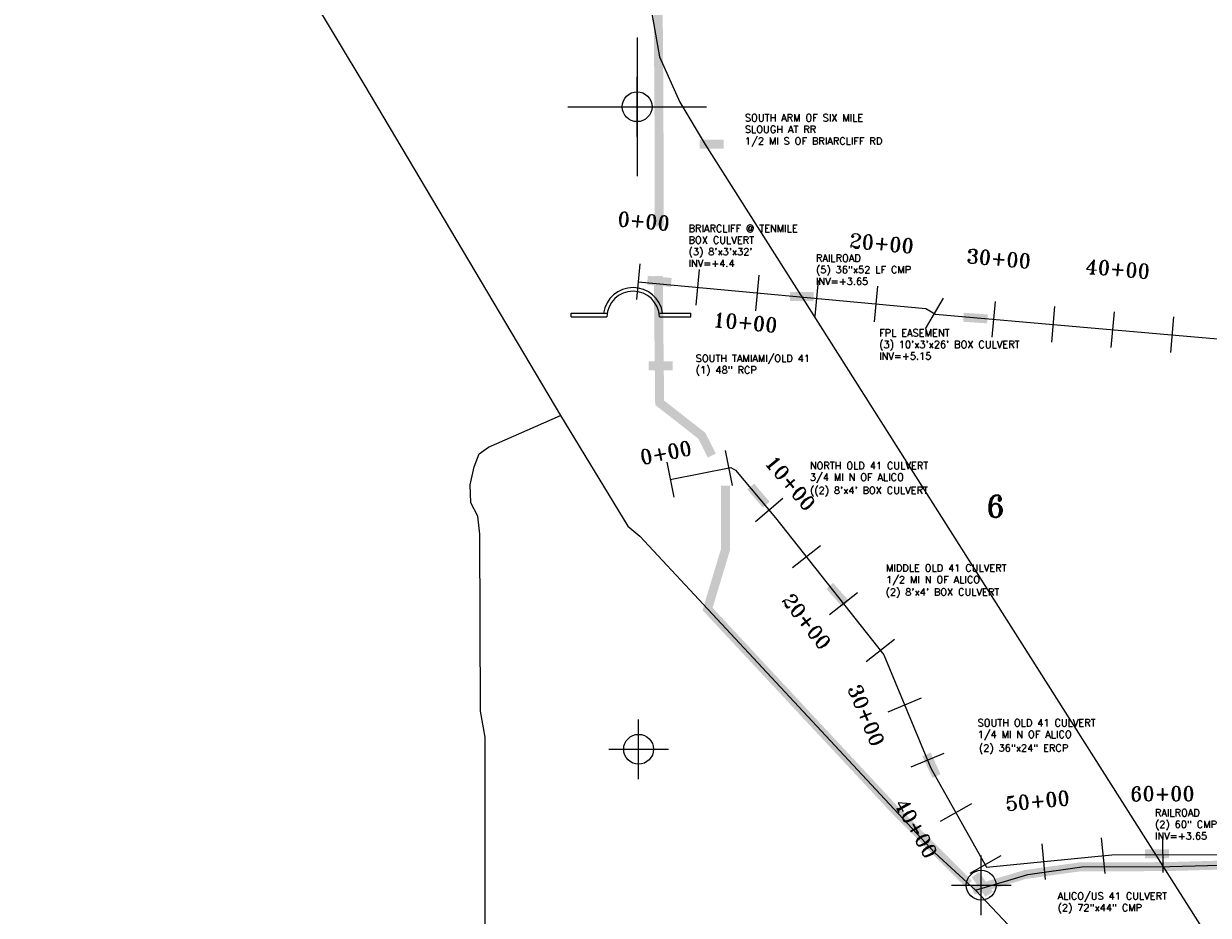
# Model space of a CAD drawing. Extents: x 195000 to 325707, y 779122 to 842722.
# Tile 3 of 21: x 215343 to 225258, y 785127 to 792592. Entities that reach past the tile are written whole.
import ezdxf
from ezdxf.enums import TextEntityAlignment as Align

# ---------------------------------------------------------------- set-up
doc = ezdxf.new("R2010")
doc.units = 0
doc.header["$LTSCALE"] = 800
doc.header["$PDMODE"] = 34
doc.header["$PDSIZE"] = 250
doc.linetypes.add('STREAM', pattern=[0])
doc.layers.get('0').update_dxf_attribs({"linetype": 'CONTINUOUS'})
for name, color, linetype in [('EXLIMBS', 7, 'STREAM'), ('EXSTRUCTURES', 2, 'CONTINUOUS'), ('HEC2STA', 7, 'STREAM'), ('MAJROADS', 9, 'CONTINUOUS'), ('RR', 13, 'CONTINUOUS'), ('SEC', 2, 'CONTINUOUS'), ('TSHIPS', 7, 'CONTINUOUS'), ('WSHEDS', 11, 'CONTINUOUS')]:
    doc.layers.add(name, color=color, linetype=linetype)
doc.styles.get("Standard").update_dxf_attribs({"font": 'ROMANT'})

# ---------------------------------------------------------------- blocks, each defined once
blk = doc.blocks.new('RCP1')
at = {"color": 0, "const_width": 75}
blk.add_lwpolyline([(-100, 0), (100, 0)], dxfattribs=at)

msp = doc.modelspace()

# ---------------------------------------------------------------- linework, layer by layer
at = {"layer": 'EXLIMBS', "color": 0}
for points in [[(220754.6, 788775), (221261.5, 788875.5), (221300.8, 788853.6), (221637.3, 788456), (222541.7, 787306.9), (222934.9, 786358.8), (223403.3, 785531.2), (224451.1, 785633.4), (227181.9, 785642.2), (231040.1, 785611.6), (237082.9, 785602.9), (241699, 785497.5), (248085.4, 785462), (253036.7, 785462), (253019.3, 792195.9), (253054.2, 792357.2), (253171.9, 792444.3), (253333.1, 792470.5), (254133.7, 792469.6)], [(220485.7, 790430.7), (222895.1, 790206.1), (222975.1, 790158.7), (224183.7, 790054.2), (225528.2, 789937.9), (225536.7, 789520.8), (225540.9, 789317), (228396.7, 789353.8), (228389.4, 790545.5), (228381, 791914.7), (229920.2, 791937.2), (230594.4, 792012.3), (230964.7, 791990.7), (231124.2, 791981.4), (231673.7, 791949.3)]]:
    msp.add_lwpolyline(points, dxfattribs=at)
at = {"layer": 'HEC2STA', "color": 0}
for p, q in [((220499.6, 790580), (220471.8, 790281.3)), ((220997.5, 790533.6), (220969.6, 790234.9)), ((221495.3, 790487.2), (221467.5, 790188.5)), ((221993.1, 790440.8), (221965.3, 790142.1)), ((222491, 790394.4), (222463.1, 790095.7)), ((223040.5, 790294.4), (222887.7, 790036.2)), ((223473.4, 790266.2), (223447.5, 789967.3)), ((223971.5, 790223.1), (223945.7, 789924.2)), ((224469.7, 790180), (224443.8, 789881.1)), ((224967.8, 790136.9), (224942, 789838)), ((221215.9, 789019.4), (221274.3, 788725.1)), ((220725.5, 788922.1), (220783.8, 788627.9)), ((221698.4, 788615.9), (221469.4, 788422.2)), ((222013.3, 788220.8), (221777.6, 788035.2)), ((222322.6, 787827.9), (222086.8, 787642.3)), ((222631.8, 787435), (222396.1, 787249.4)), ((222854.6, 786944), (222577.5, 786829.1)), ((223046.2, 786482.2), (222769, 786367.2)), ((223276.6, 786059.6), (223015.5, 785911.8)), ((224361.8, 785775.4), (224391, 785476.9)), ((224875.5, 785784.8), (224876.5, 785484.8)), ((223864.2, 785726.9), (223893.3, 785428.3)), ((223522.9, 785624.5), (223261.8, 785476.7))]:
    msp.add_line(p, q, dxfattribs=at)
at = {"layer": 'MAJROADS', "color": 0}
for p, q in [((219926.7, 790168.8), (220227.2, 790168.8)), ((219926.7, 790138.8), (219926.7, 790168.8)), ((219926.7, 790138.8), (220224.2, 790138.8)), ((220660.9, 790168.8), (220926.7, 790168.8)), ((220663.9, 790138.8), (220926.7, 790138.8)), ((220926.7, 790138.8), (220926.7, 790168.8))]:
    msp.add_line(p, q, dxfattribs=at)
for points in [[(215343.5, 796834.7), (215807.1, 796077.1), (216642.8, 794663.2), (217040.1, 793998.3), (218198.8, 792070.9), (219837.3, 789310.5), (220400.2, 788384.6), (220500.2, 788300.1), (222969, 785650.7), (223310.3, 785338.1), (224041.8, 784561.8), (224174.5, 784376.5), (224215.5, 784250.5), (225769.1, 780208.7), (225990.7, 779587), (226021.7, 779500)], [(219175.2, 781389.4), (219209.3, 782587.4), (219206.1, 786617.8), (219165.9, 786835.9), (219160.3, 788319.1), (219144.7, 788470), (219086.8, 788579.4), (219079.6, 788730.3), (219114.2, 788880.8), (219157, 788989.5), (219232.8, 789047.5), (219837.3, 789310.5)], [(223310.3, 785338.1), (223747.4, 785469.2), (224200.3, 785532.8), (224937.7, 785535.6), (225884.8, 785562), (231171.6, 785513.9), (234003.8, 785517.7), (236308.1, 785525.5), (240094.1, 785431.3), (241704.1, 785493.2), (247007.3, 785386.3), (252210.7, 785380.7), (252501.8, 785379.8)]]:
    msp.add_lwpolyline(points, dxfattribs=at)
for radius, start, end in [(250, 8.51875, 171.48125), (220, 1.83203, 178.16797)]:
    msp.add_arc((220444, 790131.8), radius, start, end, dxfattribs=at)
at = {"layer": 'RR', "color": 0}
msp.add_lwpolyline([(220774.5, 842136.2), (219269.9, 840168.9), (219012.5, 839841.1), (218846.8, 839485.7), (218832.5, 839127.1), (218884.1, 838322.7), (218898.1, 837032), (219007.3, 836670), (219188.2, 836328.3), (219496.5, 835987.1), (219716.9, 835709.3), (219989.5, 835348), (220201.6, 835141.9), (220311.1, 834732.1), (220361.8, 832480), (220465.3, 813085.6), (220564.3, 793119.1), (220592.1, 792723.2), (220663.8, 792315.2), (220835.6, 791935.1), (221047.3, 791579), (228562.9, 779724.7)], dxfattribs=at)
at = {"layer": 'SEC', "color": 0}
for p in [(220477.5, 791896.4), (220490.2, 786517.3), (223357.9, 785379.1)]:
    msp.add_point(p, dxfattribs=at)
at = {"layer": 'TSHIPS', "color": 0}
for p, q in [((220477.5, 792476.4), (220477.5, 791316.4)), ((219897.5, 791896.4), (221057.5, 791896.4))]:
    msp.add_line(p, q, dxfattribs=at)
at = {"layer": 'WSHEDS', "color": 0, "const_width": 75}
for points in [[(266977.3, 817549.6), (266600.6, 815769.4), (262583.1, 808023), (262546.3, 802778.3), (259946.3, 802778.3), (259946.3, 792267.1), (257386.6, 792224.2), (257535, 785612.8), (257540.6, 785365.6), (252188.3, 785380.1), (246984.9, 785385.7), (241681.7, 785492.7), (240071.7, 785430.7), (236285.8, 785524.9), (233981.4, 785517.1), (231149.3, 785513.3), (225862.4, 785561.4), (224915.3, 785535.1), (224177.9, 785532.2), (223725, 785468.6), (223287.9, 785337.6)], [(220662.8, 790895.5), (220660.5, 791897.6), (220639.7, 794573.7)], [(221103.3, 788975.4), (221020.3, 789141.3), (220666.3, 789418.3), (220654.8, 790478.7)], [(223253.8, 785389.9), (222631.6, 786012.8), (221067.3, 787691.5), (221218.1, 788191.7), (221218.1, 788723.4)]]:
    msp.add_lwpolyline(points, dxfattribs=at)

# ---------------------------------------------------------------- block references
at = {"layer": 'EXSTRUCTURES', "color": 0}
for p in [(221101.2, 791582.2), (221856.3, 790307.2), (220675.3, 789726.9), (224829.1, 785642.8)]:
    msp.add_blockref('RCP1', p, dxfattribs=at)
for p, rotation in [((220663.8, 790434.7), 354.8056720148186), ((223309.4, 790127), 355.9641866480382), ((221493.7, 788640.6), 310.6018477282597), ((222155.7, 787809.8), 311.1220300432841), ((222941.2, 786383.9), 295.1597326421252), ((223366.5, 785385.6), 305.1125378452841)]:
    msp.add_blockref('RCP1', p, dxfattribs=dict(at, rotation=rotation))

# ---------------------------------------------------------------- texts
for s, p in [('SOUTH ARM OF SIX MILE', (221380.1, 791773.7)), ('SLOUGH AT RR', (221380.1, 791676.5)), ('1/2 MI S OF BRIARCLIFF RD', (221380.1, 791579.4)), ('BRIARCLIFF @ TENMILE', (220908.2, 790847)), ("(3) 8'x3'x32'", (220908.2, 790652.8)), ('BOX CULVERT', (220908.2, 790749.9)), ('RAILROAD', (221974.7, 790599)), ('INV=+4.4', (220908.2, 790555.6)), ('(5) 36"x52 LF CMP', (221974.7, 790501.8)), ('INV=+3.65', (221974.7, 790404.7)), ('FPL EASEMENT', (222503.3, 789973.1)), ("(3) 10'x3'x26' BOX CULVERT", (222503.3, 789876)), ('INV=+5.15', (222503.3, 789778.8)), ('SOUTH TAMIAMI/OLD 41 ', (220968.3, 789760.3)), ('(1) 48" RCP', (220968.3, 789663.1)), ('NORTH OLD 41 CULVERT', (221923.5, 788862.2)), ('3/4 MI N OF ALICO', (221923.5, 788765.1)), ("((2) 8'x4' BOX CULVERT", (221924.3, 788654.3)), ('MIDDLE OLD 41 CULVERT', (222561.3, 788004.3)), ('1/2 MI N OF ALICO', (222561.3, 787907.1)), ("(2) 8'x4' BOX CULVERT", (222557.3, 787804.1)), ('SOUTH OLD 41 CULVERT', (223327.8, 786708.7)), ('1/4 MI N OF ALICO', (223327.8, 786611.6)), ('(2) 36"x24" ERCP', (223338.3, 786497.3)), ('RAILROAD', (224812.1, 785955.7)), ('(2) 60" CMP', (224812.1, 785858.6)), ('INV=+3.65', (224812.1, 785761.4)), ('ALICO/US 41 CULVERT', (223997, 785258.7)), ('(2) 72"x44" CMP', (223997, 785161.6))]:
    msp.add_text(s, height=60, dxfattribs=at).set_placement(p)
at = {"layer": 'HEC2STA', "color": 0}
for s, rotation, p in [('0+00', 354.67482, (220527.5, 790878.7)), ('20+00', 354.67482, (222518.8, 790693.1)), ('30+00', 355.05565, (223499.3, 790565.1)), ('40+00', 355.05565, (224495.5, 790478.9)), ('10+00', 354.67482, (221377.3, 790030.9)), ('0+00', 11.21491, (220730, 788941.8)), ('10+00', 310.23636, (221715.8, 788706.8)), ('20+00', 308.2053, (221849, 787550.1)), ('30+00', 292.52606, (222339.5, 786778.7)), ('50+00', 5.57401, (223835, 786025.5)), ('60+00', 0.18335, (224874.6, 786084.8)), ('40+00', 299.50664, (222761.1, 785825.9))]:
    msp.add_text(s, height=120, rotation=rotation, dxfattribs=at).set_placement(p, align=Align.CENTER)
at = {"layer": 'SEC', "color": 0}
msp.add_text('6', height=180, dxfattribs=at).set_placement((223400.9, 788461))

doc.saveas('drawing.dxf')
